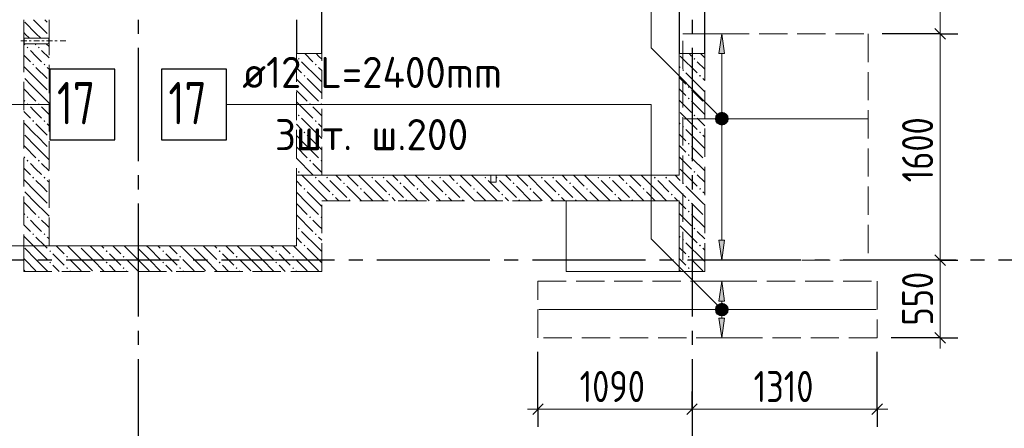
# Model space of a CAD drawing. Header units: millimetres. Extents: x 0 to 61017, y 0 to 42000.
# Tile 6 of 17: x 16882 to 23850, y 27610 to 30500. Entities that reach past the tile are written whole.
import ezdxf

# ---------------------------------------------------------------- set-up
doc = ezdxf.new("R2010")
doc.units = ezdxf.units.MM
doc.linetypes.add('______2', pattern=[270, 200, -70])
doc.linetypes.add('______5', pattern=[1100, 800, -100, 100, -100])
for name, color, linetype, lineweight in [('Standard', 7, 'Continuous', 25), ('ДОП Верх по Х', 7, 'Continuous', 25), ('ЖБ Перекрытие верхний уровень', 7, 'Continuous', 35), ('ЖБ Стена верхний уровень', 7, 'Continuous', 35), ('Макрос окна_ макрос двери', 7, 'Continuous', 18), ('Оси', 40, '______5', 18), ('Позиционная метка номер позиции', 7, 'Continuous', 13), ('Примечания', 7, 'Continuous', 25)]:
    doc.layers.add(name, color=color, linetype=linetype, lineweight=lineweight)
doc.styles.add('GOST 2.304-81', font='txt')
doc.styles.add('ISOCPEUR', font='txt')

msp = doc.modelspace()

# ---------------------------------------------------------------- hatches: boundary and pattern name
at = {"layer": 'ДОП Верх по Х', "linetype": 'Continuous', "lineweight": 13, "transparency": 33554687}
for points in [[(21871, 30260), (21851, 30400), (21831, 30260)], [(21818.7, 29818.8), (21883.2, 29818.8), (21869.7, 29832.3)], [(21818.7, 29818.8), (21869.7, 29832.3), (21832.2, 29832.3)], [(21832.2, 29832.3), (21869.7, 29832.3), (21851, 29837.5)], [(21813.5, 29800), (21888.5, 29800), (21883.2, 29818.8)], [(21813.5, 29800), (21883.2, 29818.8), (21818.7, 29818.8)], [(21818.7, 29781.2), (21888.5, 29800), (21813.5, 29800)], [(21818.7, 29781.2), (21883.2, 29781.2), (21888.5, 29800)], [(21832.2, 29767.8), (21883.2, 29781.2), (21818.7, 29781.2)], [(21832.2, 29767.8), (21869.7, 29767.8), (21883.2, 29781.2)], [(21869.7, 29767.8), (21832.2, 29767.8), (21851, 29762.5)], [(21871, 28510), (21851, 28650), (21831, 28510)], [(21813.5, 28450), (21888.5, 28450), (21883.2, 28468.8)], [(21813.5, 28450), (21883.2, 28468.8), (21818.7, 28468.8)], [(21818.7, 28431.2), (21888.5, 28450), (21813.5, 28450)], [(21818.7, 28468.8), (21883.2, 28468.8), (21869.7, 28482.2)], [(21818.7, 28468.8), (21869.7, 28482.2), (21832.2, 28482.2)], [(21818.7, 28431.2), (21883.2, 28431.2), (21888.5, 28450)], [(21832.2, 28482.2), (21869.7, 28482.2), (21851, 28487.5)], [(21832.2, 28417.7), (21883.2, 28431.2), (21818.7, 28431.2)], [(21832.2, 28417.7), (21869.7, 28417.7), (21883.2, 28431.2)], [(21869.7, 28417.7), (21832.2, 28417.7), (21851, 28412.5)]]:
    msp.add_hatch(color=7, dxfattribs=at).paths.add_polyline_path(points)
for points in [[(21871, 28940), (21851, 28800), (21831, 28940)], [(21871, 28390), (21851, 28250), (21831, 28390)]]:
    msp.add_hatch(color=7, dxfattribs=at).paths.add_polyline_path(points, flags=16)
at = {"layer": 'ЖБ Стена верхний уровень', "linetype": 'Continuous', "lineweight": 18, "transparency": 33554687}
h = msp.add_hatch(color=7, dxfattribs=at)
h.paths.add_polyline_path([(16932, 30304.7), (16932.4, 30301.2), (16937, 30296.6), (16943.5, 30303.1), (16937, 30309.6)])
h.paths.add_polyline_path([(16930.5, 30303.1), (16932, 30304.7), (16932.4, 30301.2)], flags=16)
for points in [[(17010.5, 30303.1), (17016.9, 30309.6), (17023.4, 30303.1), (17016.9, 30296.6)], [(16970.5, 30183.1), (16977, 30189.6), (16983.5, 30183.1), (16977, 30176.6)], [(17050.5, 30183.1), (17057, 30189.6), (17063.5, 30183.1), (17057, 30176.6)], [(18850.5, 30223.1), (18857, 30229.6), (18863.5, 30223.1), (18857, 30216.6)], [(18970.5, 30183.1), (18977, 30189.6), (18983.5, 30183.1), (18977, 30176.6)], [(21650.5, 30223.1), (21657, 30229.6), (21663.5, 30223.1), (21657, 30216.6)], [(18890.5, 30103.1), (18897, 30109.6), (18903.4, 30103.1), (18897, 30096.6)], [(21570.5, 30143.1), (21577, 30149.6), (21583.5, 30143.1), (21577, 30136.6)], [(21690.5, 30103.1), (21697, 30109.6), (21703.4, 30103.1), (21697, 30096.6)], [(21610.5, 30023.1), (21616.9, 30029.6), (21623.4, 30023.1), (21616.9, 30016.6)], [(16930.5, 29903.1), (16937, 29909.6), (16943.5, 29903.1), (16937, 29896.6)], [(17010.5, 29903.1), (17016.9, 29909.6), (17023.4, 29903.1), (17016.9, 29896.6)], [(18930.5, 29903.1), (18937, 29909.6), (18943.5, 29903.1), (18937, 29896.6)], [(19010.5, 29903.1), (19016.9, 29909.6), (19020, 29906.6), (19020, 29899.7), (19016.9, 29896.6)], [(21610.5, 29943.1), (21616.9, 29949.6), (21623.4, 29943.1), (21616.9, 29936.6)], [(18850.5, 29823.1), (18857, 29829.6), (18863.5, 29823.1), (18857, 29816.6)], [(21650.5, 29823.1), (21657, 29829.6), (21663.5, 29823.1), (21657, 29816.6)], [(16970.5, 29783.1), (16977, 29789.6), (16983.5, 29783.1), (16977, 29776.6)], [(17050.5, 29783.1), (17057, 29789.6), (17063.5, 29783.1), (17057, 29776.6)], [(18970.5, 29783.1), (18977, 29789.6), (18983.5, 29783.1), (18977, 29776.6)], [(18890.5, 29703.1), (18897, 29709.6), (18903.4, 29703.1), (18897, 29696.6)], [(21570.5, 29743.1), (21577, 29749.6), (21583.5, 29743.1), (21577, 29736.6)], [(21690.5, 29703.1), (21697, 29709.6), (21703.4, 29703.1), (21697, 29696.6)], [(21610.5, 29623.1), (21616.9, 29629.6), (21623.4, 29623.1), (21616.9, 29616.6)], [(21610.5, 29543.1), (21616.9, 29549.6), (21623.4, 29543.1), (21616.9, 29536.6)], [(16930.5, 29503.1), (16937, 29509.6), (16943.5, 29503.1), (16937, 29496.6)], [(18930.5, 29503.1), (18937, 29509.6), (18943.5, 29503.1), (18937, 29496.6)], [(19010.5, 29503.1), (19016.9, 29509.6), (19020, 29506.6), (19020, 29499.7), (19016.9, 29496.6)], [(18850.5, 29423.1), (18857, 29429.6), (18863.5, 29423.1), (18857, 29416.6)], [(21650.5, 29423.1), (21657, 29429.6), (21663.5, 29423.1), (21657, 29416.6)], [(16970.5, 29383.1), (16977, 29389.6), (16983.5, 29383.1), (16977, 29376.6)], [(17050.5, 29383.1), (17057, 29389.6), (17063.5, 29383.1), (17057, 29376.6)], [(18970.5, 29383.1), (18977, 29389.6), (18983.5, 29383.1), (18977, 29376.6)], [(19050.5, 29383.1), (19057, 29389.6), (19063.5, 29383.1), (19057, 29376.6)], [(19170.5, 29343.1), (19177, 29349.6), (19183.5, 29343.1), (19177, 29336.6)], [(19370.5, 29383.1), (19377, 29389.6), (19383.5, 29383.1), (19377, 29376.6)], [(19450.5, 29383.1), (19457, 29389.6), (19463.5, 29383.1), (19457, 29376.6)], [(19570.5, 29343.1), (19577, 29349.6), (19583.5, 29343.1), (19577, 29336.6)], [(19770.5, 29383.1), (19777, 29389.6), (19783.5, 29383.1), (19777, 29376.6)], [(19850.5, 29383.1), (19857, 29389.6), (19863.5, 29383.1), (19857, 29376.6)], [(19970.5, 29343.1), (19977, 29349.6), (19983.5, 29343.1), (19977, 29336.6)], [(20170.5, 29383.1), (20177, 29389.6), (20183.5, 29383.1), (20177, 29376.6)], [(20255, 29387.7), (20257, 29389.6), (20263.5, 29383.1), (20257, 29376.6), (20255, 29378.6)], [(20370.5, 29343.1), (20377, 29349.6), (20383.5, 29343.1), (20377, 29336.6)], [(20570.5, 29383.1), (20577, 29389.6), (20583.5, 29383.1), (20577, 29376.6)], [(20650.5, 29383.1), (20657, 29389.6), (20663.5, 29383.1), (20657, 29376.6)], [(20770.5, 29343.1), (20777, 29349.6), (20783.5, 29343.1), (20777, 29336.6)], [(20970.5, 29383.1), (20977, 29389.6), (20983.5, 29383.1), (20977, 29376.6)], [(21050.5, 29383.1), (21057, 29389.6), (21063.5, 29383.1), (21057, 29376.6)], [(21170.5, 29343.1), (21177, 29349.6), (21183.5, 29343.1), (21177, 29336.6)], [(21370.5, 29383.1), (21377, 29389.6), (21383.5, 29383.1), (21377, 29376.6)], [(21450.5, 29383.1), (21457, 29389.6), (21463.5, 29383.1), (21457, 29376.6)], [(21570.5, 29343.1), (21577, 29349.6), (21583.5, 29343.1), (21577, 29336.6)], [(18890.5, 29303.1), (18897, 29309.6), (18903.4, 29303.1), (18897, 29296.6)], [(19090.5, 29263.1), (19097, 29269.6), (19103.4, 29263.1), (19097, 29256.6)], [(19290.5, 29303.1), (19297, 29309.6), (19303.4, 29303.1), (19297, 29296.6)], [(19490.5, 29263.1), (19497, 29269.6), (19503.4, 29263.1), (19497, 29256.6)], [(19690.5, 29303.1), (19697, 29309.6), (19703.4, 29303.1), (19697, 29296.6)], [(19890.5, 29263.1), (19897, 29269.6), (19903.4, 29263.1), (19897, 29256.6)], [(20090.5, 29303.1), (20097, 29309.6), (20103.4, 29303.1), (20097, 29296.6)], [(20290.5, 29263.1), (20297, 29269.6), (20303.4, 29263.1), (20297, 29256.6)], [(20490.5, 29303.1), (20497, 29309.6), (20503.4, 29303.1), (20497, 29296.6)], [(20690.5, 29263.1), (20697, 29269.6), (20703.4, 29263.1), (20697, 29256.6)], [(20890.5, 29303.1), (20897, 29309.6), (20903.4, 29303.1), (20897, 29296.6)], [(21090.5, 29263.1), (21097, 29269.6), (21103.4, 29263.1), (21097, 29256.6)], [(21290.5, 29303.1), (21297, 29309.6), (21303.4, 29303.1), (21297, 29296.6)], [(21490.5, 29263.1), (21497, 29269.6), (21503.4, 29263.1), (21497, 29256.6)], [(21690.5, 29303.1), (21697, 29309.6), (21703.4, 29303.1), (21697, 29296.6)], [(19210.5, 29223.1), (19216.9, 29229.6), (19223.4, 29223.1), (19220.3, 29220), (19213.6, 29220)], [(19610.5, 29223.1), (19616.9, 29229.6), (19623.4, 29223.1), (19620.3, 29220), (19613.6, 29220)], [(20010.5, 29223.1), (20016.9, 29229.6), (20023.4, 29223.1), (20020.3, 29220), (20013.6, 29220)], [(20410.5, 29223.1), (20416.9, 29229.6), (20423.4, 29223.1), (20420.3, 29220), (20413.6, 29220)], [(20810.5, 29223.1), (20816.9, 29229.6), (20823.4, 29223.1), (20820.3, 29220), (20813.6, 29220)], [(21210.5, 29223.1), (21216.9, 29229.6), (21223.4, 29223.1), (21220.3, 29220), (21213.6, 29220)], [(21610.5, 29223.1), (21616.9, 29229.6), (21623.4, 29223.1), (21616.9, 29216.6)], [(21610.5, 29143.1), (21616.9, 29149.6), (21623.4, 29143.1), (21616.9, 29136.6)], [(16930.5, 29103.1), (16937, 29109.6), (16943.5, 29103.1), (16937, 29096.6)], [(17010.5, 29103.1), (17016.9, 29109.6), (17023.4, 29103.1), (17016.9, 29096.6)], [(18930.5, 29103.1), (18937, 29109.6), (18943.5, 29103.1), (18937, 29096.6)], [(19010.5, 29103.1), (19016.9, 29109.6), (19020, 29106.6), (19020, 29099.7), (19016.9, 29096.6)], [(18850.5, 29023.1), (18857, 29029.6), (18863.5, 29023.1), (18857, 29016.6)], [(21650.5, 29023.1), (21657, 29029.6), (21663.5, 29023.1), (21657, 29016.6)], [(16970.5, 28983.1), (16977, 28989.6), (16983.5, 28983.1), (16977, 28976.6)], [(17050.5, 28983.1), (17057, 28989.6), (17063.5, 28983.1), (17057, 28976.6)], [(18970.5, 28983.1), (18977, 28989.6), (18983.5, 28983.1), (18977, 28976.6)], [(21570.5, 28943.1), (21577, 28949.6), (21583.5, 28943.1), (21577, 28936.6)], [(17090.5, 28863.1), (17097, 28869.6), (17103.4, 28863.1), (17097, 28856.6)], [(17300.3, 28900), (17297, 28896.6), (17293.6, 28900)], [(17490.5, 28863.1), (17497, 28869.6), (17503.4, 28863.1), (17497, 28856.6)], [(17700.3, 28900), (17697, 28896.6), (17693.6, 28900)], [(17890.5, 28863.1), (17897, 28869.6), (17903.4, 28863.1), (17897, 28856.6)], [(18100.3, 28900), (18097, 28896.6), (18093.6, 28900)], [(18290.5, 28863.1), (18297, 28869.6), (18303.4, 28863.1), (18297, 28856.6)], [(18500.3, 28900), (18497, 28896.6), (18493.6, 28900)], [(18690.5, 28863.1), (18697, 28869.6), (18703.4, 28863.1), (18697, 28856.6)], [(18890.5, 28903.1), (18897, 28909.6), (18903.4, 28903.1), (18897, 28896.6)], [(21690.5, 28903.1), (21697, 28909.6), (21703.4, 28903.1), (21697, 28896.6)], [(17090.5, 28783.1), (17097, 28789.6), (17103.4, 28783.1), (17097, 28776.6)], [(17210.5, 28823.1), (17216.9, 28829.6), (17223.4, 28823.1), (17216.9, 28816.6)], [(17490.5, 28783.1), (17497, 28789.6), (17503.4, 28783.1), (17497, 28776.6)], [(17610.5, 28823.1), (17616.9, 28829.6), (17623.4, 28823.1), (17616.9, 28816.6)], [(17890.5, 28783.1), (17897, 28789.6), (17903.4, 28783.1), (17897, 28776.6)], [(18010.5, 28823.1), (18016.9, 28829.6), (18023.4, 28823.1), (18016.9, 28816.6)], [(18290.5, 28783.1), (18297, 28789.6), (18303.4, 28783.1), (18297, 28776.6)], [(18410.5, 28823.1), (18416.9, 28829.6), (18423.4, 28823.1), (18416.9, 28816.6)], [(18690.5, 28783.1), (18697, 28789.6), (18703.4, 28783.1), (18697, 28776.6)], [(18810.5, 28823.1), (18816.9, 28829.6), (18823.4, 28823.1), (18816.9, 28816.6)], [(21610.5, 28823.1), (21616.9, 28829.6), (21623.4, 28823.1), (21616.9, 28816.6)], [(17210.5, 28743.1), (17216.9, 28749.6), (17223.4, 28743.1), (17216.9, 28736.6)], [(17610.5, 28743.1), (17616.9, 28749.6), (17623.4, 28743.1), (17616.9, 28736.6)], [(18010.5, 28743.1), (18016.9, 28749.6), (18023.4, 28743.1), (18016.9, 28736.6)], [(18410.5, 28743.1), (18416.9, 28749.6), (18423.4, 28743.1), (18416.9, 28736.6)], [(18810.5, 28743.1), (18816.9, 28749.6), (18823.4, 28743.1), (18816.9, 28736.6)], [(21610.5, 28743.1), (21616.9, 28749.6), (21623.4, 28743.1), (21616.9, 28736.6)]]:
    msp.add_hatch(color=7, dxfattribs=at).paths.add_polyline_path(points, flags=16)
h = msp.add_hatch(color=7, dxfattribs=at)
h.paths.add_polyline_path([(17022, 29504.6), (17022.3, 29502), (17023.4, 29503.1)])
h.paths.add_polyline_path([(17010.5, 29503.1), (17016.9, 29509.6), (17022, 29504.6), (17022.3, 29502), (17016.9, 29496.6)], flags=16)
at = {"layer": 'Позиционная метка номер позиции', "linetype": 'Continuous', "lineweight": 13, "transparency": 33554687}
for points in [[(21819.2, 29768.2), (21862.5, 29843.3), (21807.7, 29788.5)], [(21807.7, 29788.5), (21862.5, 29843.3), (21839.5, 29843.3)], [(21807.7, 29788.5), (21839.5, 29843.3), (21807.7, 29811.5)], [(21807.7, 29811.5), (21839.5, 29843.3), (21819.2, 29831.8)], [(21819.2, 29768.2), (21882.8, 29831.8), (21862.5, 29843.3)], [(21839.5, 29756.7), (21882.8, 29831.8), (21819.2, 29768.2)], [(21839.5, 29756.7), (21894.3, 29811.5), (21882.8, 29831.8)], [(21862.5, 29756.7), (21894.3, 29811.5), (21839.5, 29756.7)], [(21862.5, 29756.7), (21894.3, 29788.5), (21894.3, 29811.5)], [(21894.3, 29788.5), (21862.5, 29756.7), (21882.8, 29768.2)], [(21819.2, 28418.2), (21862.5, 28493.3), (21807.7, 28438.5)], [(21807.7, 28438.5), (21862.5, 28493.3), (21839.5, 28493.3)], [(21807.7, 28438.5), (21839.5, 28493.3), (21807.7, 28461.5)], [(21807.7, 28461.5), (21839.5, 28493.3), (21819.2, 28481.8)], [(21819.2, 28418.2), (21882.8, 28481.8), (21862.5, 28493.3)], [(21839.5, 28406.7), (21882.8, 28481.8), (21819.2, 28418.2)], [(21839.5, 28406.7), (21894.3, 28461.5), (21882.8, 28481.8)], [(21862.5, 28406.7), (21894.3, 28461.5), (21839.5, 28406.7)], [(21862.5, 28406.7), (21894.3, 28438.5), (21894.3, 28461.5)], [(21894.3, 28438.5), (21862.5, 28406.7), (21882.8, 28418.2)]]:
    msp.add_hatch(color=7, dxfattribs=at).paths.add_polyline_path(points)

# ---------------------------------------------------------------- linework, layer by layer
at = {"layer": 'Standard', "color": 7, "linetype": 'Continuous', "lineweight": 13, "transparency": 33554687}
for p, q in [((23396.8, 31000), (23396.8, 30400)), ((23396.8, 30400), (23396.8, 28800)), ((23396.8, 28800), (23396.8, 28250)), ((23396.8, 28250), (23396.8, 28175)), ((20550, 27745.7), (20475, 27745.7)), ((20550, 27745.7), (21640, 27745.7)), ((21640, 27745.7), (22950, 27745.7)), ((22950, 27745.7), (23025, 27745.7))]:
    msp.add_line(p, q, dxfattribs=at)
at = {"layer": 'Standard', "color": 251, "linetype": 'Continuous', "lineweight": -3, "true_color": 0x656565, "transparency": 33554687}
for p, q in [((23396.8, 30400), (23271.8, 30400)), ((23396.8, 30400), (23521.8, 30400)), ((23396.8, 28800), (23271.8, 28800)), ((23396.8, 28800), (23521.8, 28800)), ((23396.8, 28250), (23050, 28250)), ((23396.8, 28250), (23271.8, 28250)), ((23396.8, 28250), (23521.8, 28250)), ((20550, 27745.7), (20550, 28150)), ((22950, 27745.7), (22950, 28150)), ((20550, 27745.7), (20550, 27870.7)), ((21640, 27745.7), (21640, 27870.7)), ((22950, 27745.7), (22950, 27870.7)), ((20550, 27745.7), (20550, 27620.7)), ((21640, 27745.7), (21640, 27620.7)), ((21640, 27745.7), (21640, 27745.7)), ((22950, 27745.7), (22950, 27620.7))]:
    msp.add_line(p, q, dxfattribs=at)
at = {"layer": 'Standard', "color": 7, "linetype": 'Continuous', "lineweight": 25, "transparency": 33554687}
for p, q in [((23359.3, 30437.5), (23434.3, 30362.5)), ((23359.3, 28837.5), (23434.3, 28762.5)), ((23359.3, 28287.5), (23434.3, 28212.5)), ((20512.5, 27708.2), (20587.5, 27783.2)), ((21602.5, 27708.2), (21677.5, 27783.2)), ((22912.5, 27708.2), (22987.5, 27783.2))]:
    msp.add_line(p, q, dxfattribs=at)
at = {"layer": 'Standard', "color": 251, "linetype": 'Continuous', "lineweight": -3, "true_color": 0x656565, "transparency": 33554687}
for points in [[(23396.8, 30400), (23379.8, 30400), (23379.8, 30400), (23379.8, 30400), (23379.8, 30400), (22987, 30400)], [(23396.8, 28800), (23379.8, 28800), (23379.8, 28800), (23348.6, 28800)]]:
    msp.add_lwpolyline(points, dxfattribs=at)
at = {"layer": 'ДОП Верх по Х', "color": 251, "linetype": 'Continuous', "lineweight": 13, "true_color": 0x494949, "transparency": 33554687}
for p, q in [((21851, 30400), (21751, 30400)), ((21851, 30400), (21831, 30260)), ((21871, 30260), (21851, 30400)), ((21851, 30400), (21951, 30400)), ((21851, 30400), (21851, 30400)), ((21831, 30260), (21871, 30260)), ((21851, 29830), (21851, 30260)), ((21813.5, 29800), (21813.5, 29800)), ((21851, 28940), (21851, 29770)), ((21888.5, 29800), (21888.5, 29800)), ((21851, 28800), (21831, 28940)), ((21831, 28940), (21871, 28940)), ((21871, 28940), (21851, 28800)), ((21851, 28800), (21751, 28800)), ((21851, 28800), (21951, 28800)), ((21851, 28800), (21851, 28800)), ((21851, 28650), (21751, 28650)), ((21851, 28650), (21831, 28510)), ((21871, 28510), (21851, 28650)), ((21851, 28650), (21951, 28650)), ((21851, 28650), (21851, 28650)), ((21831, 28510), (21871, 28510)), ((21851, 28480), (21851, 28510)), ((21813.5, 28450), (21813.5, 28450)), ((21888.5, 28450), (21888.5, 28450)), ((21851, 28250), (21831, 28390)), ((21831, 28390), (21871, 28390)), ((21851, 28390), (21851, 28420)), ((21871, 28390), (21851, 28250)), ((21851, 28250), (21751, 28250)), ((21851, 28250), (21951, 28250)), ((21851, 28250), (21851, 28250))]:
    msp.add_line(p, q, dxfattribs=at)
at = {"layer": 'ДОП Верх по Х', "color": 7, "linetype": 'Continuous', "lineweight": 13, "transparency": 33554687}
for p, q in [((14895.4, 29900), (17003.4, 29900)), ((18436.6, 29900), (20544.6, 29900))]:
    msp.add_line(p, q, dxfattribs=at)
at = {"layer": 'ДОП Верх по Х', "color": 7, "linetype": 'Continuous', "lineweight": 18, "transparency": 33554687}
for p, q in [((22881, 29800), (21581, 29800)), ((22944, 28450), (20556, 28450))]:
    msp.add_line(p, q, dxfattribs=at)
at = {"layer": 'ДОП Верх по Х', "color": 7, "linetype": 'Continuous', "lineweight": 25, "transparency": 33554687}
for points in [[(17095.4, 29650), (17555.4, 29650), (17555.4, 30150), (17095.4, 30150), (17095.4, 29650)], [(17884.6, 29650), (18344.6, 29650), (18344.6, 30150), (17884.6, 30150), (17884.6, 29650)]]:
    msp.add_lwpolyline(points, dxfattribs=at)
at = {"layer": 'ДОП Верх по Х', "color": 251, "linetype": 'Continuous', "lineweight": 13, "true_color": 0x494949, "transparency": 33554687}
for centre in [(21851, 29800), (21851, 28450)]:
    msp.add_circle(centre, 37.5, dxfattribs=at)
at = {"layer": 'ЖБ Перекрытие верхний уровень', "color": 7, "linetype": 'Continuous', "lineweight": 18, "transparency": 33554687}
for p, q in [((21550, 34830), (21550, 29400)), ((21550, 29400), (18840, 29400)), ((18840, 29400), (18840, 28900)), ((21550, 29220), (20750, 29220)), ((20750, 29220), (20750, 28720)), ((21550, 28720), (21550, 29220)), ((18840, 28900), (13890, 28900)), ((20750, 28720), (21550, 28720))]:
    msp.add_line(p, q, dxfattribs=at)
at = {"layer": 'ЖБ Стена верхний уровень', "color": 251, "linetype": '______2', "lineweight": 13, "true_color": 0x656565, "transparency": 33554687}
for p, q in [((16910, 30500), (16910, 30370)), ((17090, 30370), (17090, 30500)), ((17090, 30370), (16910, 30370)), ((17090, 30370), (16910, 30370)), ((16910, 30330), (17090, 30330)), ((16910, 30330), (17090, 30330)), ((16910, 30330), (16910, 28900)), ((17090, 28900), (17090, 30330)), ((18840, 30260), (19020, 30260)), ((18840, 30260), (18840, 28900)), ((19020, 29400), (19020, 30260)), ((21550, 30260), (21730, 30260)), ((21550, 30260), (21550, 29400)), ((21730, 28720), (21730, 30260)), ((20215, 29400), (19020, 29400)), ((20215, 29400), (20215, 29350)), ((20215, 29350), (20255, 29350)), ((20255, 29350), (20255, 29400)), ((21550, 29400), (20255, 29400)), ((19020, 29220), (21550, 29220)), ((19020, 28720), (19020, 29220)), ((21550, 29220), (21550, 28720)), ((16910, 28900), (16910, 28720)), ((18840, 28900), (17090, 28900)), ((16910, 28720), (18840, 28720)), ((18840, 28720), (19020, 28720)), ((21550, 28720), (21730, 28720))]:
    msp.add_line(p, q, dxfattribs=at)
at = {"layer": 'ЖБ Стена верхний уровень', "color": 9, "linetype": 'Continuous', "lineweight": 18, "true_color": 0xc7c7c7, "transparency": 33554687}
for p, q in [((16916.9, 30483.1), (16997, 30403.1)), ((16997, 30483.1), (16980.1, 30500)), ((16997, 30483.1), (17077, 30403.1)), ((17060.1, 30500), (17077, 30483.1)), ((16916.9, 30403.1), (16910, 30410.1)), ((16997, 30403.1), (17030.1, 30370)), ((16910.1, 30330), (16916.9, 30323.1)), ((16990.1, 30330), (16997, 30323.1)), ((17070.1, 30330), (17090, 30310.1)), ((16997, 30243.1), (16957, 30283.1)), ((17037, 30283.1), (17090, 30230.1)), ((18900.1, 30260), (18957, 30203.1)), ((18997, 30243.1), (18980.1, 30260)), ((21620.1, 30260), (21637, 30243.1)), ((17037, 30203.1), (16997, 30243.1)), ((18997, 30083.1), (18877, 30203.1)), ((19020, 30220.1), (18997, 30243.1)), ((21557, 30243.1), (21677, 30123.1)), ((16997, 30163.1), (17077, 30083.1)), ((17077, 30163.1), (17090, 30150.1)), ((18840, 30160.1), (18877, 30123.1)), ((18997, 30163.1), (19020, 30140.1)), ((21550, 30170.1), (21557, 30163.1)), ((21716.9, 30003.1), (21597, 30123.1)), ((16997, 30083.1), (17077, 30003.1)), ((18916.9, 30003.1), (18840, 30080.1)), ((18916.9, 30083.1), (18997, 30003.1)), ((18997, 30083.1), (19020, 30060.1)), ((21550, 30090.1), (21597, 30043.1)), ((16916.9, 30003.1), (16910, 30010.1)), ((16997, 30003.1), (17090, 29910.1)), ((18840, 30000.1), (18916.9, 29923.1)), ((18916.9, 30003.1), (18997, 29923.1)), ((18997, 30003.1), (19020, 29980.1)), ((21557, 30003.1), (21550, 30010.1)), ((21597, 29963.1), (21557, 30003.1)), ((21637, 30003.1), (21716.9, 29923.1)), ((16910, 29930.1), (16916.9, 29923.1)), ((18840, 29920.1), (18957, 29803.1)), ((21550, 29930.1), (21637, 29843.1)), ((16910, 29850.1), (16957, 29803.1)), ((17037, 29803.1), (16997, 29843.1)), ((17037, 29883.1), (17090, 29830.1)), ((18997, 29843.1), (18957, 29883.1)), ((19020, 29820.1), (18997, 29843.1)), ((21557, 29843.1), (21677, 29723.1)), ((16997, 29683.1), (16910, 29770.1)), ((16997, 29763.1), (17077, 29683.1)), ((17077, 29763.1), (17090, 29750.1)), ((18840, 29760.1), (18877, 29723.1)), ((18997, 29683.1), (18877, 29803.1)), ((18997, 29763.1), (19020, 29740.1)), ((21550, 29770.1), (21557, 29763.1)), ((21550, 29690.1), (21597, 29643.1)), ((21716.9, 29603.1), (21597, 29723.1)), ((16916.9, 29683.1), (16997, 29603.1)), ((18916.9, 29603.1), (18840, 29680.1)), ((18916.9, 29683.1), (18997, 29603.1)), ((18997, 29683.1), (19020, 29660.1)), ((16916.9, 29603.1), (16910, 29610.1)), ((16916.9, 29603.1), (16997, 29523.1)), ((18840, 29600.1), (18916.9, 29523.1)), ((18916.9, 29603.1), (18997, 29523.1)), ((18997, 29603.1), (19020, 29580.1)), ((21557, 29603.1), (21550, 29610.1)), ((21597, 29563.1), (21557, 29603.1)), ((21637, 29603.1), (21716.9, 29523.1)), ((16910, 29530.1), (16916.9, 29523.1)), ((16997, 29443.1), (16957, 29483.1)), ((17037, 29483.1), (17090, 29430.1)), ((18840, 29520.1), (18957, 29403.1)), ((18997, 29443.1), (18957, 29483.1)), ((21550, 29530.1), (21637, 29443.1)), ((16910, 29450.1), (16957, 29403.1)), ((19020, 29420.1), (18997, 29443.1)), ((21557, 29443.1), (21677, 29323.1)), ((16997, 29283.1), (16910, 29370.1)), ((17077, 29363.1), (17090, 29350.1)), ((18840, 29360.1), (18877, 29323.1)), ((18997, 29283.1), (18877, 29403.1)), ((18997, 29363.1), (19020, 29340.1)), ((19020, 29340.1), (19077, 29283.1)), ((19077, 29363.1), (19197, 29243.1)), ((19120.1, 29400), (19157, 29363.1)), ((19200.1, 29400), (19277, 29323.1)), ((19397, 29283.1), (19280.1, 29400)), ((19397, 29363.1), (19477, 29283.1)), ((19477, 29363.1), (19597, 29243.1)), ((19520.1, 29400), (19557, 29363.1)), ((19600.1, 29400), (19677, 29323.1)), ((19797, 29283.1), (19680.1, 29400)), ((19797, 29363.1), (19877, 29283.1)), ((19877, 29363.1), (19997, 29243.1)), ((19920.1, 29400), (19957, 29363.1)), ((20000.1, 29400), (20077, 29323.1)), ((20197, 29283.1), (20080.1, 29400)), ((20197, 29363.1), (20277, 29283.1)), ((20277, 29363.1), (20397, 29243.1)), ((20320.1, 29400), (20357, 29363.1)), ((20400.1, 29400), (20477, 29323.1)), ((20597, 29283.1), (20480.1, 29400)), ((20597, 29363.1), (20677, 29283.1)), ((20677, 29363.1), (20797, 29243.1)), ((20720.1, 29400), (20757, 29363.1)), ((20800.1, 29400), (20877, 29323.1)), ((20997, 29283.1), (20880.1, 29400)), ((20997, 29363.1), (21077, 29283.1)), ((21077, 29363.1), (21197, 29243.1)), ((21120.1, 29400), (21157, 29363.1)), ((21200.1, 29400), (21277, 29323.1)), ((21397, 29283.1), (21280.1, 29400)), ((21397, 29363.1), (21477, 29283.1)), ((21477, 29363.1), (21550, 29290.1)), ((21520.1, 29400), (21550, 29370.1)), ((21550, 29370.1), (21557, 29363.1)), ((16916.9, 29283.1), (16997, 29203.1)), ((18916.9, 29203.1), (18840, 29280.1)), ((18916.9, 29283.1), (18997, 29203.1)), ((18997, 29283.1), (19020, 29260.1)), ((19300.1, 29220), (19197, 29323.1)), ((19316.9, 29283.1), (19380.1, 29220)), ((19397, 29283.1), (19460.1, 29220)), ((19700.1, 29220), (19597, 29323.1)), ((19716.9, 29283.1), (19780.1, 29220)), ((19797, 29283.1), (19860.1, 29220)), ((20100.1, 29220), (19997, 29323.1)), ((20116.9, 29283.1), (20180.1, 29220)), ((20197, 29283.1), (20260.1, 29220)), ((20500.1, 29220), (20397, 29323.1)), ((20516.9, 29283.1), (20580.1, 29220)), ((20597, 29283.1), (20660.1, 29220)), ((20900.1, 29220), (20797, 29323.1)), ((20916.9, 29283.1), (20980.1, 29220)), ((20997, 29283.1), (21060.1, 29220)), ((21300.1, 29220), (21197, 29323.1)), ((21316.9, 29283.1), (21380.1, 29220)), ((21397, 29283.1), (21460.1, 29220)), ((21550, 29290.1), (21597, 29243.1)), ((21716.9, 29203.1), (21597, 29323.1)), ((16916.9, 29203.1), (16910, 29210.1)), ((16916.9, 29203.1), (16997, 29123.1)), ((18840, 29200.1), (18916.9, 29123.1)), ((18916.9, 29203.1), (18997, 29123.1)), ((18997, 29203.1), (19020, 29180.1)), ((19020, 29260.1), (19060.1, 29220)), ((19140.1, 29220), (19116.9, 29243.1)), ((19540.1, 29220), (19516.9, 29243.1)), ((19940.1, 29220), (19916.9, 29243.1)), ((20340.1, 29220), (20316.9, 29243.1)), ((20740.1, 29220), (20716.9, 29243.1)), ((21140.1, 29220), (21116.9, 29243.1)), ((21540.1, 29220), (21516.9, 29243.1)), ((21557, 29203.1), (21550, 29210.1)), ((21597, 29163.1), (21557, 29203.1)), ((21637, 29203.1), (21716.9, 29123.1)), ((16910, 29130.1), (16916.9, 29123.1)), ((21550, 29130.1), (21637, 29043.1)), ((16997, 29043.1), (16957, 29083.1)), ((18840, 29120.1), (18957, 29003.1)), ((18997, 29043.1), (18957, 29083.1)), ((16910, 29050.1), (16957, 29003.1)), ((17037, 29003.1), (16997, 29043.1)), ((18997, 28883.1), (18877, 29003.1)), ((19020, 29020.1), (18997, 29043.1)), ((21557, 29043.1), (21677, 28923.1)), ((16980.1, 28900), (16910, 28970.1)), ((16997, 28963.1), (17060.1, 28900)), ((18840, 28960.1), (18877, 28923.1)), ((18997, 28963.1), (19020, 28940.1)), ((21550, 28970.1), (21557, 28963.1)), ((21716.9, 28803.1), (21597, 28923.1)), ((16916.9, 28883.1), (16997, 28803.1)), ((16997, 28883.1), (16980.1, 28900)), ((16997, 28883.1), (17077, 28803.1)), ((17060.1, 28900), (17077, 28883.1)), ((17140.1, 28900), (17197, 28843.1)), ((17316.9, 28803.1), (17220.1, 28900)), ((17316.9, 28883.1), (17397, 28803.1)), ((17397, 28883.1), (17380.1, 28900)), ((17397, 28883.1), (17477, 28803.1)), ((17460.1, 28900), (17477, 28883.1)), ((17540.1, 28900), (17597, 28843.1)), ((17716.9, 28803.1), (17620.1, 28900)), ((17716.9, 28883.1), (17797, 28803.1)), ((17797, 28883.1), (17780.1, 28900)), ((17797, 28883.1), (17877, 28803.1)), ((17860.1, 28900), (17877, 28883.1)), ((17940.1, 28900), (17997, 28843.1)), ((18116.9, 28803.1), (18020.1, 28900)), ((18116.9, 28883.1), (18197, 28803.1)), ((18197, 28883.1), (18180.1, 28900)), ((18197, 28883.1), (18277, 28803.1)), ((18260.1, 28900), (18277, 28883.1)), ((18340.1, 28900), (18397, 28843.1)), ((18516.9, 28803.1), (18420.1, 28900)), ((18516.9, 28883.1), (18597, 28803.1)), ((18597, 28883.1), (18580.1, 28900)), ((18597, 28883.1), (18677, 28803.1)), ((18660.1, 28900), (18677, 28883.1)), ((18740.1, 28900), (18797, 28843.1)), ((18840, 28880.1), (18820.1, 28900)), ((18916.9, 28803.1), (18840, 28880.1)), ((18916.9, 28883.1), (18997, 28803.1)), ((18997, 28883.1), (19020, 28860.1)), ((21550, 28890.1), (21597, 28843.1)), ((16916.9, 28803.1), (16910, 28810.1)), ((16916.9, 28803.1), (16997, 28723.1)), ((16997, 28803.1), (17080.1, 28720)), ((17157, 28803.1), (17116.9, 28843.1)), ((17197, 28763.1), (17157, 28803.1)), ((17237, 28803.1), (17316.9, 28723.1)), ((17316.9, 28803.1), (17397, 28723.1)), ((17397, 28803.1), (17480.1, 28720)), ((17557, 28803.1), (17516.9, 28843.1)), ((17597, 28763.1), (17557, 28803.1)), ((17637, 28803.1), (17716.9, 28723.1)), ((17716.9, 28803.1), (17797, 28723.1)), ((17797, 28803.1), (17880.1, 28720)), ((17957, 28803.1), (17916.9, 28843.1)), ((17997, 28763.1), (17957, 28803.1)), ((18037, 28803.1), (18116.9, 28723.1)), ((18116.9, 28803.1), (18197, 28723.1)), ((18197, 28803.1), (18280.1, 28720)), ((18357, 28803.1), (18316.9, 28843.1)), ((18397, 28763.1), (18357, 28803.1)), ((18437, 28803.1), (18516.9, 28723.1)), ((18516.9, 28803.1), (18597, 28723.1)), ((18597, 28803.1), (18680.1, 28720)), ((18757, 28803.1), (18716.9, 28843.1)), ((18797, 28763.1), (18757, 28803.1)), ((18837, 28803.1), (18840, 28800.1)), ((18840, 28800.1), (18916.9, 28723.1)), ((18916.9, 28803.1), (18997, 28723.1)), ((18997, 28803.1), (19020, 28780.1)), ((21557, 28803.1), (21550, 28810.1)), ((21597, 28763.1), (21557, 28803.1)), ((21637, 28803.1), (21716.9, 28723.1)), ((16910, 28730.1), (16916.9, 28723.1)), ((17116.9, 28763.1), (17160.1, 28720)), ((17237, 28723.1), (17240.1, 28720)), ((17516.9, 28763.1), (17560.1, 28720)), ((17637, 28723.1), (17640.1, 28720)), ((17916.9, 28763.1), (17960.1, 28720)), ((18037, 28723.1), (18040.1, 28720)), ((18316.9, 28763.1), (18360.1, 28720)), ((18437, 28723.1), (18440.1, 28720)), ((18716.9, 28763.1), (18760.1, 28720)), ((18837, 28723.1), (18840, 28720.1)), ((18840, 28720.1), (18840.1, 28720)), ((21550, 28730.1), (21560.1, 28720)), ((21637, 28723.1), (21640.1, 28720))]:
    msp.add_line(p, q, dxfattribs=at)
for points in [[(16916.9, 30403.1), (16921.4, 30398.7), (16921.4, 30398.7), (16950.1, 30370)], [(16910, 30250.1), (16941.7, 30218.4), (16941.7, 30218.4), (16957, 30203.1)], [(21700.1, 30260), (21730, 30230.1), (21730, 30230.1)], [(21730, 30150.1), (21730, 30150.1), (21677, 30203.1)], [(16997, 30083.1), (16951.8, 30128.3), (16951.8, 30128.3), (16910, 30170.1)], [(16916.9, 30083.1), (16962, 30038.1), (16962, 30038.1), (16997, 30003.1)], [(21716.9, 30083.1), (21730, 30070.1), (21730, 30070.1)], [(16916.9, 30003.1), (16972.1, 29948), (16972.1, 29948), (16997, 29923.1)], [(21716.9, 30003.1), (21730, 29990.1), (21730, 29990.1)], [(21637, 29923.1), (21730, 29830.1), (21730, 29830.1)], [(16997, 29843.1), (16982.2, 29857.8), (16982.2, 29857.8), (16957, 29883.1)], [(21730, 29750.1), (21730, 29750.1), (21677, 29803.1)], [(16997, 29683.1), (17002.5, 29677.6), (17002.5, 29677.6), (17077, 29603.1)], [(21716.9, 29683.1), (21730, 29670.1), (21730, 29670.1)], [(16997, 29603.1), (17012.7, 29587.4), (17012.7, 29587.4), (17090, 29510.1)], [(21716.9, 29603.1), (21730, 29590.1), (21730, 29590.1)], [(21637, 29523.1), (21730, 29430.1), (21730, 29430.1)], [(17037, 29403.1), (17032.9, 29407.1), (17032.9, 29407.1), (16997, 29443.1)], [(16997, 29363.1), (17043.1, 29317), (17043.1, 29317), (17077, 29283.1)], [(21730, 29350.1), (21730, 29350.1), (21677, 29403.1)], [(16997, 29283.1), (17053.2, 29226.9), (17053.2, 29226.9), (17077, 29203.1)], [(21716.9, 29283.1), (21730, 29270.1), (21730, 29270.1)], [(16997, 29203.1), (17063.4, 29136.7), (17063.4, 29136.7), (17090, 29110.1)], [(21716.9, 29203.1), (21730, 29190.1), (21730, 29190.1)], [(17037, 29083.1), (17073.5, 29046.6), (17073.5, 29046.6), (17090, 29030.1)], [(21637, 29123.1), (21730, 29030.1), (21730, 29030.1)], [(21730, 28950.1), (21730, 28950.1), (21677, 29003.1)], [(17077, 28963.1), (17083.7, 28956.4), (17083.7, 28956.4), (17090, 28950.1)], [(21716.9, 28883.1), (21730, 28870.1), (21730, 28870.1)], [(21716.9, 28803.1), (21730, 28790.1), (21730, 28790.1)]]:
    msp.add_lwpolyline(points, dxfattribs=at)
at = {"layer": 'ЖБ Стена верхний уровень', "color": 251, "linetype": '______2', "lineweight": 13, "true_color": 0x656565, "transparency": 33554687}
for points in [[(16932, 30350), (16890.2, 30350), (16932, 30350)], [(16932, 30350), (16890.2, 30350), (16932, 30350)], [(16947.5, 30350), (16963.8, 30350), (16947.5, 30350)], [(16947.5, 30350), (16963.8, 30350), (16947.5, 30350)], [(17022.5, 30350), (16980.7, 30350), (17022.5, 30350)], [(17022.5, 30350), (16980.7, 30350), (17022.5, 30350)], [(17039, 30350), (17055.3, 30350), (17039, 30350)], [(17039, 30350), (17055.3, 30350), (17039, 30350)], [(17114.3, 30350), (17072.5, 30350), (17114.3, 30350)], [(17114.3, 30350), (17072.5, 30350), (17114.3, 30350)], [(17129.8, 30350), (17146.1, 30350), (17129.8, 30350)], [(17129.8, 30350), (17146.1, 30350), (17129.8, 30350)], [(17208.8, 30350), (17167, 30350), (17208.8, 30350)], [(17208.8, 30350), (17167, 30350), (17208.8, 30350)]]:
    msp.add_lwpolyline(points, dxfattribs=at)
at = {"layer": 'Макрос окна_ макрос двери', "color": 7, "linetype": 'Continuous', "lineweight": -3, "transparency": 33554687}
for p, q in [((19020, 30260), (19020, 30660)), ((21550, 30660), (21550, 30260)), ((21730, 30260), (21730, 30660)), ((18840, 30500), (18840, 30260)), ((16910, 30370), (16910, 30330)), ((16910, 30370), (16910, 30330)), ((17090, 30330), (17090, 30370)), ((17090, 30330), (17090, 30370))]:
    msp.add_line(p, q, dxfattribs=at)
at = {"layer": 'Оси', "color": 8, "linetype": '______5', "lineweight": -3, "transparency": 33554687}
for p, q in [((17720, 35800), (17720, 15970)), ((21640, 35800), (21640, 15970)), ((49910, 28800), (4600, 28800))]:
    msp.add_line(p, q, dxfattribs=at)
at = {"layer": 'Позиционная метка номер позиции', "color": 7, "linetype": 'Continuous', "lineweight": 13, "transparency": 33554687}
for p, q in [((21819.2, 29831.8), (21819.2, 29831.8)), ((21882.8, 29831.8), (21882.8, 29831.8)), ((21819.2, 29768.2), (21819.2, 29768.2)), ((21882.8, 29768.2), (21882.8, 29768.2)), ((21819.2, 28481.8), (21819.2, 28481.8)), ((21882.8, 28481.8), (21882.8, 28481.8)), ((21819.2, 28418.2), (21819.2, 28418.2)), ((21882.8, 28418.2), (21882.8, 28418.2))]:
    msp.add_line(p, q, dxfattribs=at)
for points in [[(21851, 29800), (21351, 30300), (21351, 30900), (18344.6, 30900)], [(13589, 28450), (14089, 28950), (14089, 29900), (17095.4, 29900)], [(21851, 28450), (21351, 28950), (21351, 29900), (18344.6, 29900)]]:
    msp.add_lwpolyline(points, dxfattribs=at)
for centre in [(21851, 29800), (21851, 28450)]:
    msp.add_circle(centre, 45, dxfattribs=at)
at = {"layer": 'Примечания', "color": 7, "linetype": '______2', "lineweight": 18, "transparency": 33554687}
for p, q in [((21575, 30400), (22887, 30400)), ((21575, 28800), (21575, 30400)), ((22887, 30400), (22887, 28800)), ((22887, 28800), (21575, 28800)), ((20550, 28650), (22950, 28650)), ((20550, 28250), (20550, 28650)), ((22950, 28650), (22950, 28250)), ((22950, 28250), (20550, 28250))]:
    msp.add_line(p, q, dxfattribs=at)

# ---------------------------------------------------------------- texts
at = {"layer": 'Standard', "color": 7, "linetype": 'Continuous', "lineweight": 25, "transparency": 33554687, "char_height": 220, "attachment_point": 7, "rotation": 90, "style": 'GOST 2.304-81'}
for s, insert, width in [('1600', (23346.8, 29349.8), 625.735), ('550', (23346.8, 28337.3), 500.814)]:
    msp.add_mtext(s, dxfattribs=dict(at, insert=insert, width=width))
at = {"layer": 'Standard', "color": 7, "linetype": 'Continuous', "lineweight": 25, "transparency": 33554687, "char_height": 220, "attachment_point": 7, "style": 'GOST 2.304-81'}
for s, insert, width in [('1090', (20844.8, 27795.8), 625.741), ('1310', (22076, 27795.8), 563.278)]:
    msp.add_mtext(s, dxfattribs=dict(at, insert=insert, width=width))
at = {"layer": 'ДОП Верх по Х', "color": 7, "linetype": 'Continuous', "lineweight": 13, "transparency": 33554687, "attachment_point": 7, "style": 'ISOCPEUR'}
for s, insert, char_height, width in [('\\W0.96;ø12 L=2400mm ', (14915.4, 30017.3), 220, 2172.611), ('\\W0.96;ø12 L=2400mm ', (18456.6, 30017.3), 220, 2172.611), ('\\W0.75;17', (17145.4, 29760), 300, 472.272), ('\\W0.75;17', (17934.6, 29760), 300, 472.289), ('\\W0.97;3шт. ш.200 ', (18687.6, 29577.3), 220, 1712.337)]:
    msp.add_mtext(s, dxfattribs=dict(at, insert=insert, char_height=char_height, width=width))

doc.saveas('drawing.dxf')
